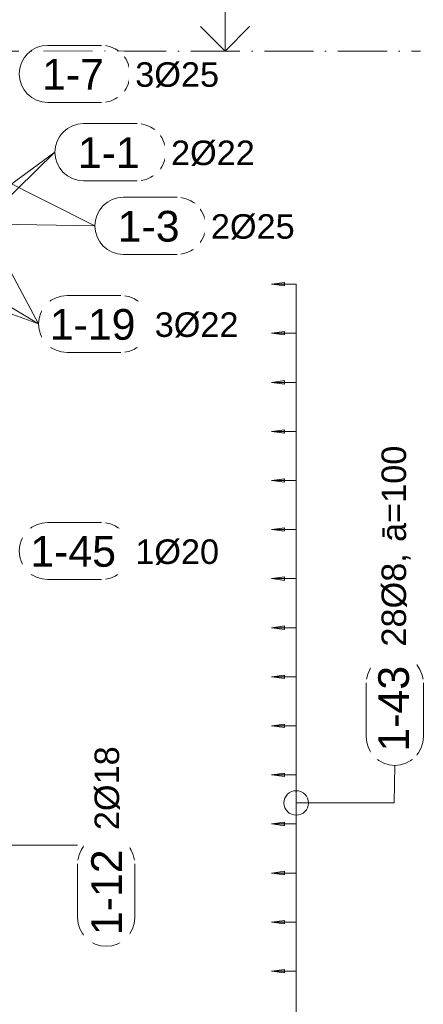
# Model space of a CAD drawing. Header units: millimetres. Extents: x -25607 to 9385, y 1894 to 10168.
# Tile 80 of 181: x -5392 to -4569, y 7152 to 9159. Entities that reach past the tile are written whole.
import ezdxf

# ---------------------------------------------------------------- set-up
doc = ezdxf.new("R2010")
doc.units = ezdxf.units.MM
doc.linetypes.add('Čerchovaná', pattern=[150, 100, -25, 0, -25])
for name, color, linetype, lineweight in [('A-ANNO-DIMS', 211, 'Continuous', 5), ('A-ANNO-DIMS-25', 211, 'Continuous', 5), ('A-FLOR-LEVL', 51, 'Continuous', 5), ('S-RBAR-IDEN', 171, 'Continuous', 5)]:
    doc.layers.add(name, color=color, linetype=linetype, lineweight=lineweight)
doc.styles.add('Arial', font='arial.ttf', dxfattribs={"height": 50})
doc.styles.add('Arial_1', font='arial.ttf', dxfattribs={"height": 62.5})
doc.dimstyles.new('Výztuž_kusy__řezy__1', dxfattribs={"dimscale": 304.8, "dimtxt": 0.18, "dimasz": 0, "dimexe": 0, "dimexo": 0.0625, "dimgap": 0.082021, "dimtad": 1, "dimdec": 0, "dimzin": 0, "dimdsep": 46, "dimtxsty": 'Arial_1', "dimblk1": 'NONE', "dimblk2": 'NONE', "dimsah": 1, "dimcen": 0.09, "dimazin": 0, "dimtfac": 1, "dimtdec": 4, "dimtix": 1, "dimtmove": 0, "dimatfit": 3, "dimfxl": 0.164042, "dimfxlon": 1, "dimtvp": 1, "dimtfill": 1, "dimtolj": 1, "dimtzin": 0, "dimarcsym": 2})

# ---------------------------------------------------------------- blocks, each defined once
blk = doc.blocks.new('Podlaží - Výšková kačena-16046-V4')
at = {"layer": 'A-FLOR-LEVL'}
for p, q in [((-4973.1, 6150), (-4673.1, 6150)), ((-4973.1, 6000), (-4973.1, 6150)), ((-5023.1, 6050), (-4973.1, 6000)), ((-4923.1, 6050), (-4973.1, 6000))]:
    blk.add_line(p, q, dxfattribs=at)
blk = doc.blocks.new('Popisek výztuže - _Typ_ množství_PRAVÝ _řezy_-573729-V4')
at = {"layer": 'S-RBAR-IDEN'}
for p, q in [((-24857.8, 9096.1), (-24967.5, 9096.1)), ((-24967.5, 8979.7), (-24857.8, 8979.7))]:
    blk.add_line(p, q, dxfattribs=at)
for centre, start, end in [((-24967.5, 9037.9), 90, 270), ((-24857.8, 9037.9), 277.6434, 82.3566)]:
    blk.add_arc(centre, 58.2, start, end, dxfattribs=at)
blk = doc.blocks.new('DIMBLOCK337-V4')
at = {"layer": 'A-ANNO-DIMS-25'}
for points in [[(-4878.1, 7220), (-4851.8, 7216.5), (-4851.8, 7223.5)], [(-4878.1, 7120), (-4851.8, 7116.5), (-4851.8, 7123.5)]]:
    blk.add_hatch(color=256, dxfattribs=at).paths.add_polyline_path(points)
for p, q in [((-4851.8, 7223.5), (-4878.1, 7220)), ((-4878.1, 7220), (-4851.8, 7216.5)), ((-4828.1, 7220), (-4878.1, 7220)), ((-4851.8, 7216.5), (-4851.8, 7223.5)), ((-4828.1, 7120), (-4828.1, 7220)), ((-4828.1, 7220), (-4828.1, 7220)), ((-4851.8, 7123.5), (-4878.1, 7120)), ((-4851.8, 7116.5), (-4851.8, 7123.5)), ((-4878.1, 7120), (-4851.8, 7116.5)), ((-4828.1, 7120), (-4878.1, 7120)), ((-4828.1, 7120), (-4828.1, 7120))]:
    blk.add_line(p, q, dxfattribs=at)
blk = doc.blocks.new('_None')
blk = doc.blocks.new('DIMBLOCK338-V4')
at = {"layer": 'A-ANNO-DIMS-25'}
for points in [[(-4878.1, 7320), (-4851.8, 7316.5), (-4851.8, 7323.5)], [(-4878.1, 7220), (-4851.8, 7216.5), (-4851.8, 7223.5)]]:
    blk.add_hatch(color=256, dxfattribs=at).paths.add_polyline_path(points)
for p, q in [((-4851.8, 7323.5), (-4878.1, 7320)), ((-4878.1, 7320), (-4851.8, 7316.5)), ((-4828.1, 7320), (-4878.1, 7320)), ((-4851.8, 7316.5), (-4851.8, 7323.5)), ((-4828.1, 7220), (-4828.1, 7320)), ((-4828.1, 7320), (-4828.1, 7320)), ((-4851.8, 7223.5), (-4878.1, 7220)), ((-4878.1, 7220), (-4851.8, 7216.5)), ((-4828.1, 7220), (-4878.1, 7220)), ((-4851.8, 7216.5), (-4851.8, 7223.5)), ((-4828.1, 7220), (-4828.1, 7220))]:
    blk.add_line(p, q, dxfattribs=at)
blk = doc.blocks.new('DIMBLOCK339-V4')
at = {"layer": 'A-ANNO-DIMS-25'}
for points in [[(-4878.1, 7420), (-4851.8, 7416.5), (-4851.8, 7423.5)], [(-4878.1, 7320), (-4851.8, 7316.5), (-4851.8, 7323.5)]]:
    blk.add_hatch(color=256, dxfattribs=at).paths.add_polyline_path(points)
for p, q in [((-4851.8, 7423.5), (-4878.1, 7420)), ((-4878.1, 7420), (-4851.8, 7416.5)), ((-4828.1, 7420), (-4878.1, 7420)), ((-4851.8, 7416.5), (-4851.8, 7423.5)), ((-4828.1, 7320), (-4828.1, 7420)), ((-4828.1, 7420), (-4828.1, 7420)), ((-4851.8, 7323.5), (-4878.1, 7320)), ((-4878.1, 7320), (-4851.8, 7316.5)), ((-4828.1, 7320), (-4878.1, 7320)), ((-4851.8, 7316.5), (-4851.8, 7323.5)), ((-4828.1, 7320), (-4828.1, 7320))]:
    blk.add_line(p, q, dxfattribs=at)
blk = doc.blocks.new('DIMBLOCK340-V4')
at = {"layer": 'A-ANNO-DIMS-25'}
for points in [[(-4878.1, 7520), (-4851.8, 7516.5), (-4851.8, 7523.5)], [(-4878.1, 7420), (-4851.8, 7416.5), (-4851.8, 7423.5)]]:
    blk.add_hatch(color=256, dxfattribs=at).paths.add_polyline_path(points)
for p, q in [((-4851.8, 7523.5), (-4878.1, 7520)), ((-4878.1, 7520), (-4851.8, 7516.5)), ((-4828.1, 7520), (-4878.1, 7520)), ((-4851.8, 7516.5), (-4851.8, 7523.5)), ((-4828.1, 7420), (-4828.1, 7520)), ((-4828.1, 7520), (-4828.1, 7520)), ((-4851.8, 7423.5), (-4878.1, 7420)), ((-4878.1, 7420), (-4851.8, 7416.5)), ((-4828.1, 7420), (-4878.1, 7420)), ((-4851.8, 7416.5), (-4851.8, 7423.5)), ((-4828.1, 7420), (-4828.1, 7420))]:
    blk.add_line(p, q, dxfattribs=at)
blk = doc.blocks.new('DIMBLOCK341-V4')
at = {"layer": 'A-ANNO-DIMS-25'}
for points in [[(-4878.1, 7620), (-4851.8, 7616.5), (-4851.8, 7623.5)], [(-4878.1, 7520), (-4851.8, 7516.5), (-4851.8, 7523.5)]]:
    blk.add_hatch(color=256, dxfattribs=at).paths.add_polyline_path(points)
for p, q in [((-4851.8, 7623.5), (-4878.1, 7620)), ((-4878.1, 7620), (-4851.8, 7616.5)), ((-4828.1, 7620), (-4878.1, 7620)), ((-4851.8, 7616.5), (-4851.8, 7623.5)), ((-4828.1, 7520), (-4828.1, 7620)), ((-4828.1, 7620), (-4828.1, 7620)), ((-4851.8, 7523.5), (-4878.1, 7520)), ((-4878.1, 7520), (-4851.8, 7516.5)), ((-4828.1, 7520), (-4878.1, 7520)), ((-4851.8, 7516.5), (-4851.8, 7523.5)), ((-4828.1, 7520), (-4828.1, 7520))]:
    blk.add_line(p, q, dxfattribs=at)
blk = doc.blocks.new('DIMBLOCK342-V4')
at = {"layer": 'A-ANNO-DIMS-25'}
for points in [[(-4878.1, 7720), (-4851.8, 7716.5), (-4851.8, 7723.5)], [(-4878.1, 7620), (-4851.8, 7616.5), (-4851.8, 7623.5)]]:
    blk.add_hatch(color=256, dxfattribs=at).paths.add_polyline_path(points)
for p, q in [((-4851.8, 7723.5), (-4878.1, 7720)), ((-4878.1, 7720), (-4851.8, 7716.5)), ((-4828.1, 7720), (-4878.1, 7720)), ((-4851.8, 7716.5), (-4851.8, 7723.5)), ((-4828.1, 7620), (-4828.1, 7720)), ((-4828.1, 7720), (-4828.1, 7720)), ((-4851.8, 7623.5), (-4878.1, 7620)), ((-4878.1, 7620), (-4851.8, 7616.5)), ((-4828.1, 7620), (-4878.1, 7620)), ((-4851.8, 7616.5), (-4851.8, 7623.5)), ((-4828.1, 7620), (-4828.1, 7620))]:
    blk.add_line(p, q, dxfattribs=at)
blk = doc.blocks.new('DIMBLOCK343-V4')
at = {"layer": 'A-ANNO-DIMS-25'}
for points in [[(-4878.1, 7820), (-4851.8, 7816.5), (-4851.8, 7823.5)], [(-4878.1, 7720), (-4851.8, 7716.5), (-4851.8, 7723.5)]]:
    blk.add_hatch(color=256, dxfattribs=at).paths.add_polyline_path(points)
for p, q in [((-4851.8, 7823.5), (-4878.1, 7820)), ((-4878.1, 7820), (-4851.8, 7816.5)), ((-4828.1, 7820), (-4878.1, 7820)), ((-4851.8, 7816.5), (-4851.8, 7823.5)), ((-4828.1, 7720), (-4828.1, 7820)), ((-4828.1, 7820), (-4828.1, 7820)), ((-4851.8, 7723.5), (-4878.1, 7720)), ((-4878.1, 7720), (-4851.8, 7716.5)), ((-4828.1, 7720), (-4878.1, 7720)), ((-4851.8, 7716.5), (-4851.8, 7723.5)), ((-4828.1, 7720), (-4828.1, 7720))]:
    blk.add_line(p, q, dxfattribs=at)
blk = doc.blocks.new('DIMBLOCK344-V4')
at = {"layer": 'A-ANNO-DIMS-25'}
for points in [[(-4878.1, 7920), (-4851.8, 7916.5), (-4851.8, 7923.5)], [(-4878.1, 7820), (-4851.8, 7816.5), (-4851.8, 7823.5)]]:
    blk.add_hatch(color=256, dxfattribs=at).paths.add_polyline_path(points)
for p, q in [((-4851.8, 7923.5), (-4878.1, 7920)), ((-4878.1, 7920), (-4851.8, 7916.5)), ((-4828.1, 7920), (-4878.1, 7920)), ((-4851.8, 7916.5), (-4851.8, 7923.5)), ((-4828.1, 7820), (-4828.1, 7920)), ((-4828.1, 7920), (-4828.1, 7920)), ((-4851.8, 7823.5), (-4878.1, 7820)), ((-4878.1, 7820), (-4851.8, 7816.5)), ((-4828.1, 7820), (-4878.1, 7820)), ((-4851.8, 7816.5), (-4851.8, 7823.5)), ((-4828.1, 7820), (-4828.1, 7820))]:
    blk.add_line(p, q, dxfattribs=at)
blk = doc.blocks.new('DIMBLOCK345-V4')
at = {"layer": 'A-ANNO-DIMS-25'}
for points in [[(-4878.1, 8020), (-4851.8, 8016.5), (-4851.8, 8023.5)], [(-4878.1, 7920), (-4851.8, 7916.5), (-4851.8, 7923.5)]]:
    blk.add_hatch(color=256, dxfattribs=at).paths.add_polyline_path(points)
for p, q in [((-4851.8, 8023.5), (-4878.1, 8020)), ((-4878.1, 8020), (-4851.8, 8016.5)), ((-4828.1, 8020), (-4878.1, 8020)), ((-4851.8, 8016.5), (-4851.8, 8023.5)), ((-4828.1, 7920), (-4828.1, 8020)), ((-4828.1, 8020), (-4828.1, 8020)), ((-4851.8, 7923.5), (-4878.1, 7920)), ((-4878.1, 7920), (-4851.8, 7916.5)), ((-4828.1, 7920), (-4878.1, 7920)), ((-4851.8, 7916.5), (-4851.8, 7923.5)), ((-4828.1, 7920), (-4828.1, 7920))]:
    blk.add_line(p, q, dxfattribs=at)
blk = doc.blocks.new('DIMBLOCK346-V4')
at = {"layer": 'A-ANNO-DIMS-25'}
for points in [[(-4878.1, 8120), (-4851.8, 8116.5), (-4851.8, 8123.5)], [(-4878.1, 8020), (-4851.8, 8016.5), (-4851.8, 8023.5)]]:
    blk.add_hatch(color=256, dxfattribs=at).paths.add_polyline_path(points)
for p, q in [((-4851.8, 8123.5), (-4878.1, 8120)), ((-4878.1, 8120), (-4851.8, 8116.5)), ((-4828.1, 8120), (-4878.1, 8120)), ((-4851.8, 8116.5), (-4851.8, 8123.5)), ((-4828.1, 8020), (-4828.1, 8120)), ((-4828.1, 8120), (-4828.1, 8120)), ((-4851.8, 8023.5), (-4878.1, 8020)), ((-4878.1, 8020), (-4851.8, 8016.5)), ((-4828.1, 8020), (-4878.1, 8020)), ((-4851.8, 8016.5), (-4851.8, 8023.5)), ((-4828.1, 8020), (-4828.1, 8020))]:
    blk.add_line(p, q, dxfattribs=at)
blk = doc.blocks.new('DIMBLOCK347-V4')
at = {"layer": 'A-ANNO-DIMS-25'}
for points in [[(-4878.1, 8220), (-4851.8, 8216.5), (-4851.8, 8223.5)], [(-4878.1, 8120), (-4851.8, 8116.5), (-4851.8, 8123.5)]]:
    blk.add_hatch(color=256, dxfattribs=at).paths.add_polyline_path(points)
for p, q in [((-4851.8, 8223.5), (-4878.1, 8220)), ((-4878.1, 8220), (-4851.8, 8216.5)), ((-4828.1, 8220), (-4878.1, 8220)), ((-4851.8, 8216.5), (-4851.8, 8223.5)), ((-4828.1, 8120), (-4828.1, 8220)), ((-4828.1, 8220), (-4828.1, 8220)), ((-4851.8, 8123.5), (-4878.1, 8120)), ((-4878.1, 8120), (-4851.8, 8116.5)), ((-4828.1, 8120), (-4878.1, 8120)), ((-4851.8, 8116.5), (-4851.8, 8123.5)), ((-4828.1, 8120), (-4828.1, 8120))]:
    blk.add_line(p, q, dxfattribs=at)
blk = doc.blocks.new('DIMBLOCK348-V4')
at = {"layer": 'A-ANNO-DIMS-25'}
for points in [[(-4878.1, 8320), (-4851.8, 8316.5), (-4851.8, 8323.5)], [(-4878.1, 8220), (-4851.8, 8216.5), (-4851.8, 8223.5)]]:
    blk.add_hatch(color=256, dxfattribs=at).paths.add_polyline_path(points)
for p, q in [((-4851.8, 8323.5), (-4878.1, 8320)), ((-4878.1, 8320), (-4851.8, 8316.5)), ((-4828.1, 8320), (-4878.1, 8320)), ((-4851.8, 8316.5), (-4851.8, 8323.5)), ((-4828.1, 8220), (-4828.1, 8320)), ((-4828.1, 8320), (-4828.1, 8320)), ((-4851.8, 8223.5), (-4878.1, 8220)), ((-4878.1, 8220), (-4851.8, 8216.5)), ((-4828.1, 8220), (-4878.1, 8220)), ((-4851.8, 8216.5), (-4851.8, 8223.5)), ((-4828.1, 8220), (-4828.1, 8220))]:
    blk.add_line(p, q, dxfattribs=at)
blk = doc.blocks.new('DIMBLOCK349-V4')
at = {"layer": 'A-ANNO-DIMS-25'}
for points in [[(-4878.1, 8420), (-4851.8, 8416.5), (-4851.8, 8423.5)], [(-4878.1, 8320), (-4851.8, 8316.5), (-4851.8, 8323.5)]]:
    blk.add_hatch(color=256, dxfattribs=at).paths.add_polyline_path(points)
for p, q in [((-4851.8, 8423.5), (-4878.1, 8420)), ((-4878.1, 8420), (-4851.8, 8416.5)), ((-4828.1, 8420), (-4878.1, 8420)), ((-4851.8, 8416.5), (-4851.8, 8423.5)), ((-4828.1, 8320), (-4828.1, 8420)), ((-4828.1, 8420), (-4828.1, 8420)), ((-4851.8, 8323.5), (-4878.1, 8320)), ((-4878.1, 8320), (-4851.8, 8316.5)), ((-4828.1, 8320), (-4878.1, 8320)), ((-4851.8, 8316.5), (-4851.8, 8323.5)), ((-4828.1, 8320), (-4828.1, 8320))]:
    blk.add_line(p, q, dxfattribs=at)
blk = doc.blocks.new('DIMBLOCK350-V4')
at = {"layer": 'A-ANNO-DIMS-25'}
for points in [[(-4878.1, 8520), (-4851.8, 8516.5), (-4851.8, 8523.5)], [(-4878.1, 8420), (-4851.8, 8416.5), (-4851.8, 8423.5)]]:
    blk.add_hatch(color=256, dxfattribs=at).paths.add_polyline_path(points)
for p, q in [((-4851.8, 8523.5), (-4878.1, 8520)), ((-4878.1, 8520), (-4851.8, 8516.5)), ((-4828.1, 8520), (-4878.1, 8520)), ((-4851.8, 8516.5), (-4851.8, 8523.5)), ((-4828.1, 8420), (-4828.1, 8520)), ((-4828.1, 8520), (-4828.1, 8520)), ((-4851.8, 8423.5), (-4878.1, 8420)), ((-4878.1, 8420), (-4851.8, 8416.5)), ((-4828.1, 8420), (-4878.1, 8420)), ((-4851.8, 8416.5), (-4851.8, 8423.5)), ((-4828.1, 8420), (-4828.1, 8420))]:
    blk.add_line(p, q, dxfattribs=at)
blk = doc.blocks.new('DIMBLOCK351-V4')
at = {"layer": 'A-ANNO-DIMS-25'}
for points in [[(-4878.1, 8620), (-4851.8, 8616.5), (-4851.8, 8623.5)], [(-4878.1, 8520), (-4851.8, 8516.5), (-4851.8, 8523.5)]]:
    blk.add_hatch(color=256, dxfattribs=at).paths.add_polyline_path(points)
for p, q in [((-4851.8, 8623.5), (-4878.1, 8620)), ((-4878.1, 8620), (-4851.8, 8616.5)), ((-4828.1, 8620), (-4878.1, 8620)), ((-4851.8, 8616.5), (-4851.8, 8623.5)), ((-4828.1, 8520), (-4828.1, 8620)), ((-4828.1, 8620), (-4828.1, 8620)), ((-4851.8, 8523.5), (-4878.1, 8520)), ((-4878.1, 8520), (-4851.8, 8516.5)), ((-4828.1, 8520), (-4878.1, 8520)), ((-4851.8, 8516.5), (-4851.8, 8523.5)), ((-4828.1, 8520), (-4828.1, 8520))]:
    blk.add_line(p, q, dxfattribs=at)
blk = doc.blocks.new('DIMBLOCK352-V4')
at = {"layer": 'A-ANNO-DIMS-25'}
for points in [[(-4878.1, 8620), (-4851.8, 8616.5), (-4851.8, 8623.5)], [(-4878.1, 8520), (-4851.8, 8516.5), (-4851.8, 8523.5)], [(-4878.1, 8420), (-4851.8, 8416.5), (-4851.8, 8423.5)], [(-4878.1, 8320), (-4851.8, 8316.5), (-4851.8, 8323.5)], [(-4878.1, 8220), (-4851.8, 8216.5), (-4851.8, 8223.5)], [(-4878.1, 8120), (-4851.8, 8116.5), (-4851.8, 8123.5)], [(-4878.1, 8020), (-4851.8, 8016.5), (-4851.8, 8023.5)], [(-4878.1, 7920), (-4851.8, 7916.5), (-4851.8, 7923.5)], [(-4878.1, 7820), (-4851.8, 7816.5), (-4851.8, 7823.5)], [(-4878.1, 7720), (-4851.8, 7716.5), (-4851.8, 7723.5)], [(-4878.1, 7620), (-4851.8, 7616.5), (-4851.8, 7623.5)], [(-4878.1, 7520), (-4851.8, 7516.5), (-4851.8, 7523.5)], [(-4878.1, 7420), (-4851.8, 7416.5), (-4851.8, 7423.5)], [(-4878.1, 7320), (-4851.8, 7316.5), (-4851.8, 7323.5)], [(-4878.1, 7220), (-4851.8, 7216.5), (-4851.8, 7223.5)], [(-4878.1, 7120), (-4851.8, 7116.5), (-4851.8, 7123.5)], [(-4878.1, 7020), (-4851.8, 7016.5), (-4851.8, 7023.5)], [(-4878.1, 6920), (-4851.8, 6916.5), (-4851.8, 6923.5)], [(-4878.1, 6820), (-4851.8, 6816.5), (-4851.8, 6823.5)], [(-4878.1, 6720), (-4851.8, 6716.5), (-4851.8, 6723.5)], [(-4878.1, 6620), (-4851.8, 6616.5), (-4851.8, 6623.5)], [(-4878.1, 6520), (-4851.8, 6516.5), (-4851.8, 6523.5)], [(-4878.1, 6420), (-4851.8, 6416.5), (-4851.8, 6423.5)], [(-4878.1, 6320), (-4851.8, 6316.5), (-4851.8, 6323.5)], [(-4878.1, 6220), (-4851.8, 6216.5), (-4851.8, 6223.5)], [(-4878.1, 6120), (-4851.8, 6116.5), (-4851.8, 6123.5)], [(-4878.1, 6020), (-4851.8, 6016.5), (-4851.8, 6023.5)], [(-4878.1, 5920), (-4851.8, 5916.5), (-4851.8, 5923.5)]]:
    blk.add_hatch(color=256, dxfattribs=at).paths.add_polyline_path(points)
for p, q in [((-4851.8, 8623.5), (-4878.1, 8620)), ((-4878.1, 8620), (-4851.8, 8616.5)), ((-4828.1, 8620), (-4878.1, 8620)), ((-4851.8, 8616.5), (-4851.8, 8623.5)), ((-4828.1, 5920), (-4828.1, 8620)), ((-4828.1, 8520), (-4828.1, 8620)), ((-4828.1, 8620), (-4828.1, 8620)), ((-4851.8, 8523.5), (-4878.1, 8520)), ((-4878.1, 8520), (-4851.8, 8516.5)), ((-4828.1, 8520), (-4878.1, 8520)), ((-4851.8, 8516.5), (-4851.8, 8523.5)), ((-4828.1, 8420), (-4828.1, 8520)), ((-4828.1, 8520), (-4828.1, 8520)), ((-4851.8, 8423.5), (-4878.1, 8420)), ((-4878.1, 8420), (-4851.8, 8416.5)), ((-4828.1, 8420), (-4878.1, 8420)), ((-4851.8, 8416.5), (-4851.8, 8423.5)), ((-4828.1, 8320), (-4828.1, 8420)), ((-4828.1, 8420), (-4828.1, 8420)), ((-4851.8, 8323.5), (-4878.1, 8320)), ((-4878.1, 8320), (-4851.8, 8316.5)), ((-4828.1, 8320), (-4878.1, 8320)), ((-4851.8, 8316.5), (-4851.8, 8323.5)), ((-4828.1, 8220), (-4828.1, 8320)), ((-4828.1, 8320), (-4828.1, 8320)), ((-4851.8, 8223.5), (-4878.1, 8220)), ((-4878.1, 8220), (-4851.8, 8216.5)), ((-4828.1, 8220), (-4878.1, 8220)), ((-4851.8, 8216.5), (-4851.8, 8223.5)), ((-4828.1, 8120), (-4828.1, 8220)), ((-4828.1, 8220), (-4828.1, 8220)), ((-4851.8, 8123.5), (-4878.1, 8120)), ((-4878.1, 8120), (-4851.8, 8116.5)), ((-4828.1, 8120), (-4878.1, 8120)), ((-4851.8, 8116.5), (-4851.8, 8123.5)), ((-4828.1, 8020), (-4828.1, 8120)), ((-4828.1, 8120), (-4828.1, 8120)), ((-4851.8, 8023.5), (-4878.1, 8020)), ((-4878.1, 8020), (-4851.8, 8016.5)), ((-4828.1, 8020), (-4878.1, 8020)), ((-4851.8, 8016.5), (-4851.8, 8023.5)), ((-4828.1, 7920), (-4828.1, 8020)), ((-4828.1, 8020), (-4828.1, 8020)), ((-4851.8, 7923.5), (-4878.1, 7920)), ((-4878.1, 7920), (-4851.8, 7916.5)), ((-4828.1, 7920), (-4878.1, 7920)), ((-4851.8, 7916.5), (-4851.8, 7923.5)), ((-4828.1, 7820), (-4828.1, 7920)), ((-4828.1, 7920), (-4828.1, 7920)), ((-4851.8, 7823.5), (-4878.1, 7820)), ((-4878.1, 7820), (-4851.8, 7816.5)), ((-4828.1, 7820), (-4878.1, 7820)), ((-4851.8, 7816.5), (-4851.8, 7823.5)), ((-4828.1, 7720), (-4828.1, 7820)), ((-4828.1, 7820), (-4828.1, 7820)), ((-4851.8, 7723.5), (-4878.1, 7720)), ((-4878.1, 7720), (-4851.8, 7716.5)), ((-4828.1, 7720), (-4878.1, 7720)), ((-4851.8, 7716.5), (-4851.8, 7723.5)), ((-4828.1, 7620), (-4828.1, 7720)), ((-4828.1, 7720), (-4828.1, 7720)), ((-4851.8, 7623.5), (-4878.1, 7620)), ((-4878.1, 7620), (-4851.8, 7616.5)), ((-4828.1, 7620), (-4878.1, 7620)), ((-4851.8, 7616.5), (-4851.8, 7623.5)), ((-4828.1, 7520), (-4828.1, 7620)), ((-4828.1, 7620), (-4828.1, 7620)), ((-4851.8, 7523.5), (-4878.1, 7520)), ((-4878.1, 7520), (-4851.8, 7516.5)), ((-4828.1, 7520), (-4878.1, 7520)), ((-4851.8, 7516.5), (-4851.8, 7523.5)), ((-4828.1, 7420), (-4828.1, 7520)), ((-4828.1, 7520), (-4828.1, 7520)), ((-4851.8, 7423.5), (-4878.1, 7420)), ((-4878.1, 7420), (-4851.8, 7416.5)), ((-4828.1, 7420), (-4878.1, 7420)), ((-4851.8, 7416.5), (-4851.8, 7423.5)), ((-4828.1, 7320), (-4828.1, 7420)), ((-4828.1, 7420), (-4828.1, 7420)), ((-4851.8, 7323.5), (-4878.1, 7320)), ((-4878.1, 7320), (-4851.8, 7316.5)), ((-4828.1, 7320), (-4878.1, 7320)), ((-4851.8, 7316.5), (-4851.8, 7323.5)), ((-4828.1, 7220), (-4828.1, 7320)), ((-4828.1, 7320), (-4828.1, 7320)), ((-4851.8, 7223.5), (-4878.1, 7220)), ((-4878.1, 7220), (-4851.8, 7216.5)), ((-4828.1, 7220), (-4878.1, 7220)), ((-4851.8, 7216.5), (-4851.8, 7223.5)), ((-4828.1, 7120), (-4828.1, 7220)), ((-4828.1, 7220), (-4828.1, 7220)), ((-4851.8, 7123.5), (-4878.1, 7120)), ((-4851.8, 7116.5), (-4851.8, 7123.5)), ((-4878.1, 7120), (-4851.8, 7116.5)), ((-4828.1, 7120), (-4878.1, 7120)), ((-4828.1, 7020), (-4828.1, 7120)), ((-4828.1, 7120), (-4828.1, 7120)), ((-4851.8, 7023.5), (-4878.1, 7020)), ((-4851.8, 7016.5), (-4851.8, 7023.5)), ((-4878.1, 7020), (-4851.8, 7016.5)), ((-4828.1, 7020), (-4878.1, 7020)), ((-4828.1, 6920), (-4828.1, 7020)), ((-4828.1, 7020), (-4828.1, 7020)), ((-4851.8, 6923.5), (-4878.1, 6920)), ((-4851.8, 6916.5), (-4851.8, 6923.5)), ((-4878.1, 6920), (-4851.8, 6916.5)), ((-4828.1, 6920), (-4878.1, 6920)), ((-4828.1, 6820), (-4828.1, 6920)), ((-4828.1, 6920), (-4828.1, 6920)), ((-4851.8, 6823.5), (-4878.1, 6820)), ((-4851.8, 6816.5), (-4851.8, 6823.5)), ((-4878.1, 6820), (-4851.8, 6816.5)), ((-4828.1, 6820), (-4878.1, 6820)), ((-4828.1, 6720), (-4828.1, 6820)), ((-4828.1, 6820), (-4828.1, 6820)), ((-4851.8, 6723.5), (-4878.1, 6720)), ((-4851.8, 6716.5), (-4851.8, 6723.5)), ((-4878.1, 6720), (-4851.8, 6716.5)), ((-4828.1, 6720), (-4878.1, 6720)), ((-4828.1, 6620), (-4828.1, 6720)), ((-4828.1, 6720), (-4828.1, 6720)), ((-4851.8, 6623.5), (-4878.1, 6620)), ((-4851.8, 6616.5), (-4851.8, 6623.5)), ((-4878.1, 6620), (-4851.8, 6616.5)), ((-4828.1, 6620), (-4878.1, 6620)), ((-4828.1, 6520), (-4828.1, 6620)), ((-4828.1, 6620), (-4828.1, 6620)), ((-4851.8, 6523.5), (-4878.1, 6520)), ((-4851.8, 6516.5), (-4851.8, 6523.5)), ((-4878.1, 6520), (-4851.8, 6516.5)), ((-4828.1, 6520), (-4878.1, 6520)), ((-4828.1, 6420), (-4828.1, 6520)), ((-4828.1, 6520), (-4828.1, 6520)), ((-4851.8, 6423.5), (-4878.1, 6420)), ((-4851.8, 6416.5), (-4851.8, 6423.5)), ((-4878.1, 6420), (-4851.8, 6416.5)), ((-4828.1, 6420), (-4878.1, 6420)), ((-4828.1, 6320), (-4828.1, 6420)), ((-4828.1, 6420), (-4828.1, 6420)), ((-4851.8, 6323.5), (-4878.1, 6320)), ((-4851.8, 6316.5), (-4851.8, 6323.5)), ((-4878.1, 6320), (-4851.8, 6316.5)), ((-4828.1, 6320), (-4878.1, 6320)), ((-4828.1, 6220), (-4828.1, 6320)), ((-4828.1, 6320), (-4828.1, 6320)), ((-4851.8, 6223.5), (-4878.1, 6220)), ((-4851.8, 6216.5), (-4851.8, 6223.5)), ((-4878.1, 6220), (-4851.8, 6216.5)), ((-4828.1, 6220), (-4878.1, 6220)), ((-4828.1, 6120), (-4828.1, 6220)), ((-4828.1, 6220), (-4828.1, 6220)), ((-4851.8, 6123.5), (-4878.1, 6120)), ((-4851.8, 6116.5), (-4851.8, 6123.5)), ((-4878.1, 6120), (-4851.8, 6116.5)), ((-4828.1, 6120), (-4878.1, 6120)), ((-4828.1, 6020), (-4828.1, 6120)), ((-4828.1, 6120), (-4828.1, 6120)), ((-4851.8, 6023.5), (-4878.1, 6020)), ((-4878.1, 6020), (-4851.8, 6016.5)), ((-4828.1, 6020), (-4878.1, 6020)), ((-4851.8, 6016.5), (-4851.8, 6023.5)), ((-4828.1, 5920), (-4828.1, 6020)), ((-4828.1, 6020), (-4828.1, 6020)), ((-4851.8, 5923.5), (-4878.1, 5920)), ((-4878.1, 5920), (-4851.8, 5916.5)), ((-4828.1, 5920), (-4878.1, 5920)), ((-4851.8, 5916.5), (-4851.8, 5923.5)), ((-4828.1, 5920), (-4828.1, 5920))]:
    blk.add_line(p, q, dxfattribs=at)
blk = doc.blocks.new('Popisek výztuže__BEZ NATOČENÍ_ - _Typ_ množství_PRAVÝ _řezy_-573725-V4')
at = {"layer": 'S-RBAR-IDEN'}
for p, q in [((-24183.8, 9621.3), (-24293.5, 9621.3)), ((-24293.5, 9504.8), (-24183.8, 9504.8))]:
    blk.add_line(p, q, dxfattribs=at)
for centre, start, end in [((-24293.5, 9563), 90, 270), ((-24183.8, 9563), 277.6434, 82.3566)]:
    blk.add_arc(centre, 58.2, start, end, dxfattribs=at)

msp = doc.modelspace()

# ---------------------------------------------------------------- linework, layer by layer
at = {"layer": 'A-FLOR-LEVL', "linetype": 'Čerchovaná'}
msp.add_line((-25606.8, 9095), (-4574.7, 9095), dxfattribs=at)
at = {"layer": 'S-RBAR-IDEN'}
for p, q in [((-5523.7, 8740.4), (-5319.9, 8889)), ((-5472.6, 8740.4), (-5319.9, 8889)), ((-5450.8, 8845.3), (-5238.6, 8739)), ((-5450.8, 8742.8), (-5238.6, 8739)), ((-5852.4, 8718.6), (-5353.2, 8539)), ((-5651.1, 8718.6), (-5353.2, 8539)), ((-5449.7, 8718.6), (-5353.2, 8539)), ((-4628.1, 7562.8), (-4627.1, 7639.4)), ((-4828.1, 7562.8), (-4628.1, 7562.8)), ((-5444.1, 7476.7), (-5273.8, 7476.7))]:
    msp.add_line(p, q, dxfattribs=at)
msp.add_circle((-4828.1, 7562.8), 25, dxfattribs=at)

# ---------------------------------------------------------------- block references
at = {"layer": 'A-FLOR-LEVL'}
msp.add_blockref('Podlaží - Výšková kačena-16046-V4', (0, 3095), dxfattribs=at)
at = {"layer": 'S-RBAR-IDEN'}
for p in [(19632.9, 10.7), (19705.7, -148.9), (19787, -298.9), (19672.5, -499), (19632.9, -961.6)]:
    msp.add_blockref('Popisek výztuže - _Typ_ množství_PRAVÝ _řezy_-573729-V4', p, dxfattribs=at)
at = {"layer": 'S-RBAR-IDEN', "rotation": 89.99999999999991}
for name, p in [('Popisek výztuže__BEZ NATOČENÍ_ - _Typ_ množství_PRAVÝ _řezy_-573725-V4', (4936, 31991.1)), ('Popisek výztuže - _Typ_ množství_PRAVÝ _řezy_-573729-V4', (3822.3, 32296.5))]:
    msp.add_blockref(name, p, dxfattribs=at)

# ---------------------------------------------------------------- texts
at = {"layer": 'S-RBAR-IDEN', "char_height": 50, "width": 210.443, "attachment_point": 1, "style": 'Arial', "bg_fill": 3, "box_fill_scale": 1.25, "bg_fill_color": 256, "bg_fill_true_color": 13158600, "bg_fill_transparency": 0}
for s, insert in [('3Ø25', (-5156.2, 9072.3)), ('2Ø22', (-5083.3, 8912.7)), ('2Ø25', (-5002, 8762.7)), ('3Ø22', (-5116.5, 8562.6)), ('1Ø20', (-5156.2, 8099.9))]:
    msp.add_mtext(s, dxfattribs=dict(at, insert=insert))
at = {"layer": 'S-RBAR-IDEN', "char_height": 50, "attachment_point": 1, "rotation": 90, "style": 'Arial', "bg_fill": 3, "box_fill_scale": 1.25, "bg_fill_color": 256, "bg_fill_true_color": 13158600, "bg_fill_transparency": 0}
for s, insert, width in [('ā=100', (-4654.1, 8094.8), 242.51), ('28Ø8, ', (-4654.1, 7881.5), 258.544), ('2Ø18', (-5239.2, 7507.4), 210.443)]:
    msp.add_mtext(s, dxfattribs=dict(at, insert=insert, width=width))

# ---------------------------------------------------------------- dimensions: what is measured, and where the dimension line sits
at = {"layer": 'A-ANNO-DIMS'}
for base, p1, p2, text, override, picture, middle in [((-4828.1, 8620), (-4878.1, 5920), (-4878.1, 8620), '100 2700', {"dimpost": '<>', "dimblk1": 'None', "dimblk2": 'None', "dimsah": 1, "dimfxl": 2700}, 'DIMBLOCK352-V4', (-4885, 7270)), ((-4828.1, 8620), (-4878.1, 8520), (-4878.1, 8620), ' ', {"dimpost": '<>', "dimfxl": 100}, 'DIMBLOCK351-V4', (-4828.1, 8570)), ((-4828.1, 8520), (-4878.1, 8420), (-4878.1, 8520), ' ', {"dimpost": '<>', "dimfxl": 100}, 'DIMBLOCK350-V4', (-4828.1, 8470)), ((-4828.1, 8420), (-4878.1, 8320), (-4878.1, 8420), ' ', {"dimpost": '<>', "dimfxl": 100}, 'DIMBLOCK349-V4', (-4828.1, 8370)), ((-4828.1, 8320), (-4878.1, 8220), (-4878.1, 8320), ' ', {"dimpost": '<>', "dimfxl": 100}, 'DIMBLOCK348-V4', (-4828.1, 8270)), ((-4828.1, 8220), (-4878.1, 8120), (-4878.1, 8220), ' ', {"dimpost": '<>', "dimfxl": 100}, 'DIMBLOCK347-V4', (-4828.1, 8170)), ((-4828.1, 8120), (-4878.1, 8020), (-4878.1, 8120), ' ', {"dimpost": '<>', "dimfxl": 100}, 'DIMBLOCK346-V4', (-4828.1, 8070)), ((-4828.1, 8020), (-4878.1, 7920), (-4878.1, 8020), ' ', {"dimpost": '<>', "dimfxl": 100}, 'DIMBLOCK345-V4', (-4828.1, 7970)), ((-4828.1, 7920), (-4878.1, 7820), (-4878.1, 7920), ' ', {"dimpost": '<>', "dimfxl": 100}, 'DIMBLOCK344-V4', (-4828.1, 7870)), ((-4828.1, 7820), (-4878.1, 7720), (-4878.1, 7820), ' ', {"dimpost": '<>', "dimfxl": 100}, 'DIMBLOCK343-V4', (-4828.1, 7770)), ((-4828.1, 7720), (-4878.1, 7620), (-4878.1, 7720), ' ', {"dimpost": '<>', "dimfxl": 100}, 'DIMBLOCK342-V4', (-4828.1, 7670)), ((-4828.1, 7620), (-4878.1, 7520), (-4878.1, 7620), ' ', {"dimpost": '<>', "dimfxl": 100}, 'DIMBLOCK341-V4', (-4828.1, 7570)), ((-4828.1, 7520), (-4878.1, 7420), (-4878.1, 7520), ' ', {"dimpost": '<>', "dimfxl": 100}, 'DIMBLOCK340-V4', (-4828.1, 7470)), ((-4828.1, 7420), (-4878.1, 7320), (-4878.1, 7420), ' ', {"dimpost": '<>', "dimfxl": 100}, 'DIMBLOCK339-V4', (-4828.1, 7370)), ((-4828.1, 7320), (-4878.1, 7220), (-4878.1, 7320), ' ', {"dimpost": '<>', "dimfxl": 100}, 'DIMBLOCK338-V4', (-4828.1, 7270)), ((-4828.1, 7220), (-4878.1, 7120), (-4878.1, 7220), ' ', {"dimpost": '<>', "dimfxl": 100}, 'DIMBLOCK337-V4', (-4828.1, 7170))]:
    dim = msp.add_linear_dim(base=base, p1=p1, p2=p2, angle=90, text=text, dimstyle='Výztuž_kusy__řezy__1', override=override, dxfattribs=at)
    dim.commit()
    dim.dimension.update_dxf_attribs({"geometry": picture, "text_midpoint": middle})

# ---------------------------------------------------------------- next in the draw order: texts
at = {"layer": 'S-RBAR-IDEN', "char_height": 62.5, "attachment_point": 1, "style": 'Arial_1', "bg_fill": 3, "box_fill_scale": 1.25, "bg_fill_color": 256, "bg_fill_true_color": 13158600, "bg_fill_transparency": 0}
for s, insert, width in [('1-7', (-5346.2, 9079), 152.321), ('1-1', (-5273.3, 8919.4), 152.321), ('1-3', (-5192, 8769.4), 152.321), ('1-19', (-5330.5, 8569.3), 210.443), ('1-45', (-5370.2, 8106.7), 210.443)]:
    msp.add_mtext(s, dxfattribs=dict(at, insert=insert, width=width))
at = {"layer": 'S-RBAR-IDEN', "char_height": 62.5, "width": 210.443, "attachment_point": 1, "rotation": 90, "style": 'Arial_1', "bg_fill": 3, "box_fill_scale": 1.25, "bg_fill_color": 256, "bg_fill_true_color": 13158600, "bg_fill_transparency": 0}
for s, insert in [('1-43', (-4660.8, 7667.5)), ('1-12', (-5246, 7293.4))]:
    msp.add_mtext(s, dxfattribs=dict(at, insert=insert))

doc.saveas('drawing.dxf')
